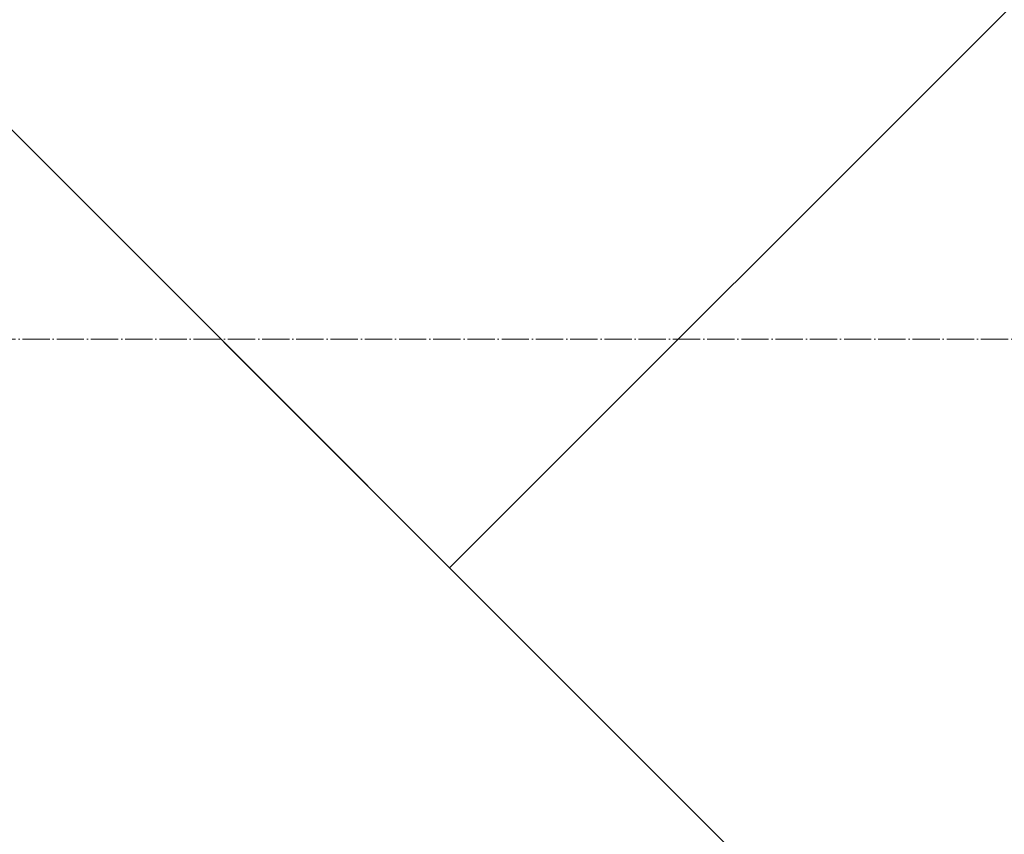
# Model space of a CAD drawing. Header units: millimetres. Extents: x -290 to 116110, y -2975 to 80225.
# Tile 116 of 247: x 43141 to 43863, y 54898 to 55496. Entities that reach past the tile are written whole.
import ezdxf

# ---------------------------------------------------------------- set-up
doc = ezdxf.new("R2010")
doc.units = ezdxf.units.MM
doc.linetypes.add('ADSK_Линия сетки', pattern=[25, 20, -2.5, 0, -2.5])
doc.layers.add('Оси', color=7, linetype='Continuous', lineweight=9)
doc.layers.add('Перекрытия', color=7, linetype='Continuous', lineweight=18)

# ---------------------------------------------------------------- blocks, each defined once
blk = doc.blocks.new('135_SLK_GD_AR_rvt-1-B2_-11_400__На лист секция 4_-11_400')
at = {"layer": 'Перекрытия', "color": 253, "true_color": 0xaaaaaa}
for p, q in [((-13092143.86, -9243867.83), (-13089668.99, -9241392.96)), ((-13092536.45, -9243475.24), (-13092143.86, -9243867.83)), ((-13091751.27, -9244260.43), (-13092536.45, -9243475.24))]:
    blk.add_line(p, q, dxfattribs=at)
blk = doc.blocks.new('A$Cc005853f')
at = {"layer": 'Оси', "color": 253, "linetype": 'ADSK_Линия сетки', "true_color": 0xaaaaaa}
blk.add_line((96019.69, 54339.45), (2670.94, 54339.45), dxfattribs=at)
at = {"lineweight": 5}
blk.add_blockref('135_SLK_GD_AR_rvt-1-B2_-11_400__На лист секция 4_-11_400', (13133512.77, 9298039.75), dxfattribs=at)

msp = doc.modelspace()

# ---------------------------------------------------------------- block references
msp.add_blockref('A$Cc005853f', (2087, 921.73))

doc.saveas('drawing.dxf')
